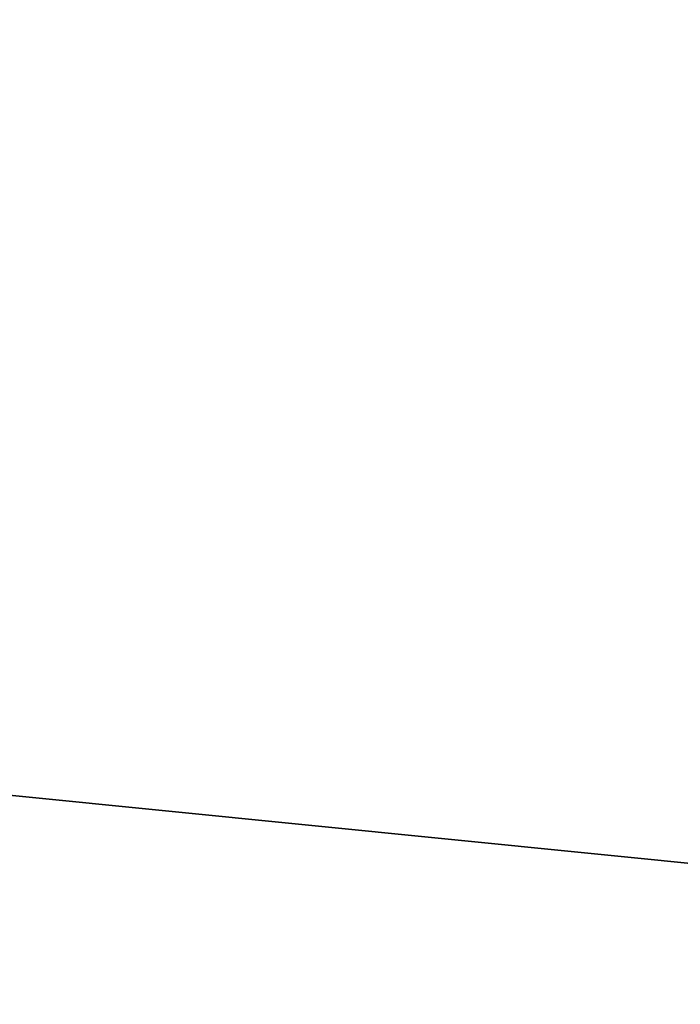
# Model space of a CAD drawing. Header units: inches. Extents: x -213 to 429, y -72 to 85.
# Tile 218 of 256: x 259.28028 to 259.28681, y 38.98954 to 38.99926. Entities that reach past the tile are written whole.
import ezdxf
from ezdxf.enums import TextEntityAlignment as Align

# ---------------------------------------------------------------- set-up
doc = ezdxf.new("R2010")
doc.units = ezdxf.units.IN
doc.header["$LTSCALE"] = 96
doc.header["$MEASUREMENT"] = 0
for name, color, linetype in [('A-FURN-3-POPPY-SEAT-BASE-METAL', 254, 'Continuous'), ('A-FURN-3-POPPY-SEAT-CASTER', 254, 'Continuous'), ('A-FURN-HAWORTH-ATT', 251, 'Continuous')]:
    doc.layers.add(name, color=color, linetype=linetype)
doc.styles.get("Standard").update_dxf_attribs({"font": 'trebuc.ttf'})

# ---------------------------------------------------------------- blocks, each defined once
blk = doc.blocks.new('SPG-5-3D-3')
at = {"layer": 'A-FURN-3-POPPY-SEAT-BASE-METAL', "invisible_edges": 10}
blk.add_3dface([(10.1968441, -7.5211748, 2.6437204), (10.2434043, -7.4353536, 2.6437204), (10.8952805, -7.7890138, 2.6437204), (10.8487202, -7.8748349, 2.6437204)], dxfattribs=at)
at = {"layer": 'A-FURN-3-POPPY-SEAT-CASTER', "invisible_edges": 10}
blk.add_3dface([(10.1925786, -7.3449453, 2.3759843), (10.1299776, -7.4322577, 2.3759843), (10.2733555, -7.497647, 2.3759843), (10.3233981, -7.4324302, 2.3759843)], dxfattribs=at)
at = {"layer": 'A-FURN-HAWORTH-ATT', "flags": 1}
for tag, p in [('HAWMC', (0, 0)), ('HAWPN', (0, -0.1666667)), ('HAWSN', (0, -0.3333334))]:
    blk.add_attdef(tag, text='', height=0.1, dxfattribs=at).set_placement(p, align=Align.TOP_CENTER)
at = {"layer": 'A-FURN-3-POPPY-SEAT-CASTER'}
mesh = blk.add_polymesh((2, 24), dxfattribs=dict(at, n_close=True))
for k, corner in enumerate([(10.8609569, -7.6550943, 2.3759843), (10.8502271, -7.5735936, 2.3759843), (10.818769, -7.497647, 2.3759843), (10.7687264, -7.4324302, 2.3759843), (10.7035096, -7.3823875, 2.3759843), (10.627563, -7.3509294, 2.3759843), (10.5460623, -7.3401997, 2.3759843), (10.4645615, -7.3509294, 2.3759843), (10.388615, -7.3823875, 2.3759843), (10.3233981, -7.4324302, 2.3759843), (10.2733555, -7.497647, 2.3759843), (10.2418974, -7.5735936, 2.3759843), (10.2311676, -7.6550943, 2.3759843), (10.2418974, -7.736595, 2.3759843), (10.2733555, -7.8125416, 2.3759843), (10.3233981, -7.8777584, 2.3759843), (10.388615, -7.927801, 2.3759843), (10.4645615, -7.9592591, 2.3759843), (10.5460623, -7.9699889, 2.3759843), (10.627563, -7.9592591, 2.3759843), (10.7035096, -7.927801, 2.3759843), (10.7687264, -7.8777584, 2.3759843), (10.818769, -7.8125416, 2.3759843), (10.8502271, -7.736595, 2.3759843), (10.8609569, -7.6550943, 2.6437204), (10.8502271, -7.5735936, 2.6437204), (10.818769, -7.497647, 2.6437204), (10.7687264, -7.4324302, 2.6437204), (10.7035096, -7.3823875, 2.6437204), (10.627563, -7.3509294, 2.6437204), (10.5460623, -7.3401997, 2.6437204), (10.4645615, -7.3509294, 2.6437204), (10.388615, -7.3823875, 2.6437204), (10.3233981, -7.4324302, 2.6437204), (10.2733555, -7.497647, 2.6437204), (10.2418974, -7.5735936, 2.6437204), (10.2311676, -7.6550943, 2.6437204), (10.2418974, -7.736595, 2.6437204), (10.2733555, -7.8125416, 2.6437204), (10.3233981, -7.8777584, 2.6437204), (10.388615, -7.927801, 2.6437204), (10.4645615, -7.9592591, 2.6437204), (10.5460623, -7.9699889, 2.6437204), (10.627563, -7.9592591, 2.6437204), (10.7035096, -7.927801, 2.6437204), (10.7687264, -7.8777584, 2.6437204), (10.818769, -7.8125416, 2.6437204), (10.8502271, -7.736595, 2.6437204)]):
    mesh.set_mesh_vertex(divmod(k, 24), corner)

msp = doc.modelspace()

# ---------------------------------------------------------------- block references
at = {"rotation": 301.777995}
msp.add_blockref('SPG-5-3D-3', (260.1690069, 51.6808938), dxfattribs=at)

doc.saveas('drawing.dxf')
